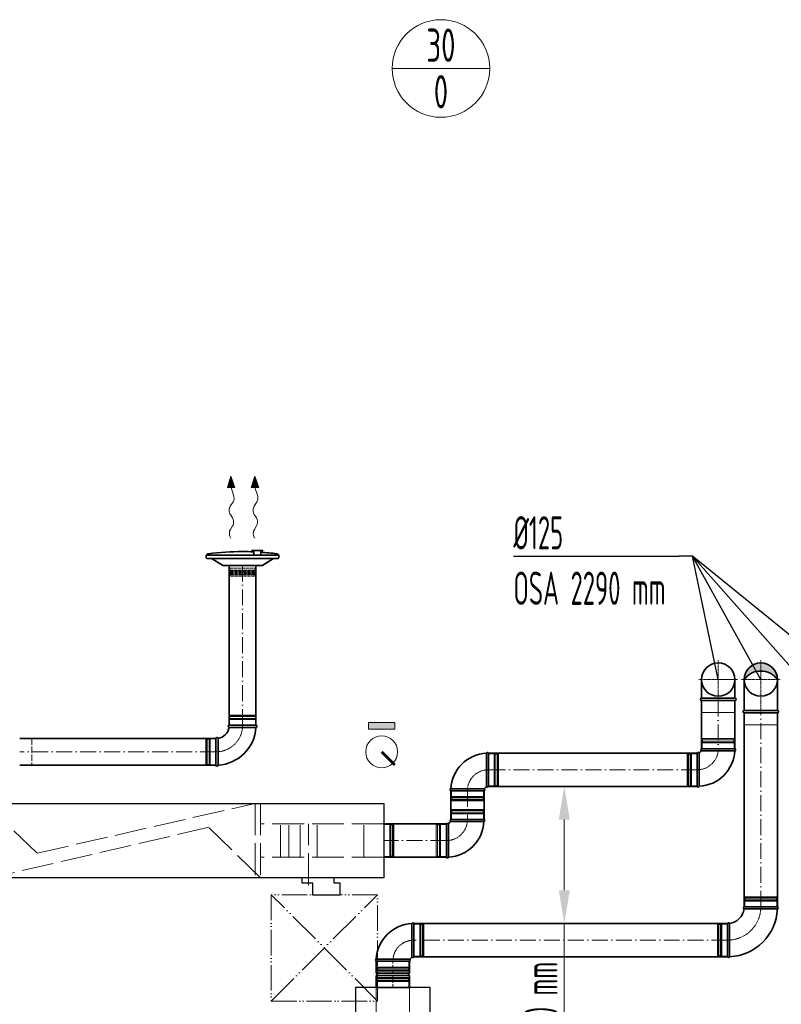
# Model space of a CAD drawing. Header units: millimetres. Extents: x -20688 to 44066, y -7315 to 67290.
# Tile 29 of 75: x 33831 to 36694, y -4305 to -603. Entities that reach past the tile are written whole.
import ezdxf
from ezdxf.enums import TextEntityAlignment as Align

# ---------------------------------------------------------------- set-up
doc = ezdxf.new("R2010")
doc.units = ezdxf.units.MM
for name, pattern in [('ACAD_ISO02W100', [15, 12, -3]), ('ACAD_ISO05W100', [33, 24, -3, 0, -3, 0, -3]), ('ACAD_ISO10W100', [18, 12, -3, 0, -3]), ('phl_thick', [0])]:
    doc.linetypes.add(name, pattern=pattern)
for name, color, linetype, lineweight in [('UT_KOTY - DIMENZE', 7, 'Continuous', 5), ('VZT_01 SUP (PŘÍVOD) - OBRYS', 5, 'Continuous', 35), ('VZT_02 SUP (PŘÍVOD) - OSA', 5, 'ACAD_ISO10W100', 5), ('VZT_05 ETA (ODVOD) - OBRYS', 6, 'Continuous', 35), ('VZT_06 ETA (ODVOD) - OSA', 6, 'ACAD_ISO10W100', 5), ('VZT_21 ZAŘÍZENÍ - OBRYS', 1, 'Continuous', 30), ('VZT_22 ZAŘÍZENÍ - DETAIL', 8, 'Continuous', 5), ('VZT_30 DISTRIBUČNÍ PRVKY - OBRYS', 1, 'Continuous', 35), ('VZT_52 POPIS - DISTRIBUCE', 7, 'Continuous', 5), ('VZT_60_KOTY - DIMENZE', 7, 'Continuous', 5), ('VZT_KOTY - DIMENZE', 7, 'Continuous', 5), ('VZT_POPIS - OBECNE', 7, 'Continuous', 5), ('VZT_POŽADAVKY NA STAVBU - PODHLEDY', 4, 'ACAD_ISO05W100', 5)]:
    doc.layers.add(name, color=color, linetype=linetype, lineweight=lineweight)
for name, color, linetype, lineweight, plot in [('VZT_03 SUP (PŘÍVOD) - NETISK', 8, 'ACAD_ISO02W100', 5, False), ('VZT_07 ETA (ODVOD) - NETISK', 8, 'ACAD_ISO02W100', 5, False), ('VZT_34 DISTRIBUČNÍ PRVKY - NETISK', 8, 'ACAD_ISO02W100', 5, False), ('VZT_39 TLUMIČE HLUKU - NETISK', 8, 'ACAD_ISO02W100', 5, False)]:
    doc.layers.add(name, color=color, linetype=linetype, lineweight=lineweight, plot=plot)
doc.styles.add('EVORA_125', font='isocp.shx', dxfattribs={"width": 0.6, "height": 125})
doc.styles.add('ISOCP 2.5', font='isocp.shx', dxfattribs={"width": 0.6, "height": 2.5})
doc.styles.add('JS', font='isocp.shx', dxfattribs={"width": 0.6, "height": 125})

msp = doc.modelspace()

# ---------------------------------------------------------------- hatches: boundary and pattern name
at = {"layer": 'VZT_05 ETA (ODVOD) - OBRYS'}
h = msp.add_hatch(color=256, dxfattribs=at)
h.dxf.hatch_style = 1
h.paths.add_polyline_path([(36554.4, -3084.1, -0.242708), (36616.9, -3051.9), (36616.9, -3021.6, 0.414214)])
h.paths.add_polyline_path([(36616.9, -3021.6), (36616.9, -3051.9, -0.242708), (36679.4, -3084.1, 0.414214)])
at = {"layer": 'VZT_POPIS - OBECNE'}
h = msp.add_hatch(color=256, dxfattribs=at)
h.dxf.hatch_style = 1
h.paths.add_polyline_path([(35241.5, -3245.7), (35141.5, -3245.7), (35141.5, -3270.7), (35241.5, -3270.7)])

# ---------------------------------------------------------------- linework, layer by layer
at = {"color": 0, "lineweight": 13}
for p, q in [((34624.6, -2319.1), (34611.3, -2362.3)), ((34639.2, -2361.9), (34624.6, -2319.1)), ((34714.6, -2319.1), (34701.3, -2362.3)), ((34729.2, -2361.9), (34714.6, -2319.1)), ((34611.3, -2362.3), (34625.2, -2362.1)), ((34639.2, -2361.9), (34625.2, -2362.1)), ((34625.2, -2362.1), (34634.9, -2390.7)), ((34701.3, -2362.3), (34715.2, -2362.1)), ((34729.2, -2361.9), (34715.2, -2362.1)), ((34715.2, -2362.1), (34724.9, -2390.7)), ((34632.7, -2416.1), (34622.3, -2432.6)), ((34722.7, -2416.1), (34712.3, -2432.6)), ((34622.7, -2463.6), (34630.6, -2475.5)), ((34712.7, -2463.6), (34720.6, -2475.5)), ((34631.1, -2506.5), (34622.9, -2519.5)), ((34721.1, -2506.5), (34712.9, -2519.5))]:
    msp.add_line(p, q, dxfattribs=at)
at = {"lineweight": 13}
for p, q in [((34622.8, -2549.6), (34624.6, -2552.7)), ((34712.8, -2549.6), (34714.6, -2552.7))]:
    msp.add_line(p, q, dxfattribs=at)
at = {"color": 0, "lineweight": 13}
for centre, start_param, end_param in [((34623.1, -2400.8), 3.908129, 5.191299), ((34713.1, -2400.8), 3.908129, 5.191299), ((34631.8, -2448), 0.766537, 2.375056), ((34721.8, -2448), 0.766537, 2.375056), ((34621.5, -2491.2), 3.908129, 5.516649), ((34711.5, -2491.2), 3.908129, 5.516649), ((34632.4, -2534.8), 0.766537, 2.320574), ((34722.4, -2534.8), 0.766537, 2.320574)]:
    msp.add_ellipse(centre, major_axis=(-0.3, 21.5), ratio=0.625, start_param=start_param, end_param=end_param, dxfattribs=at)
for points in [[(34639.2, -2361.9), (34611.3, -2362.3), (34624.6, -2319.1)], [(34729.2, -2361.9), (34701.3, -2362.3), (34714.6, -2319.1)]]:
    msp.add_solid(points, dxfattribs=at)
at = {"layer": 'UT_KOTY - DIMENZE'}
for p, q in [((35878.1, -3610.5), (35878.1, -3876.2)), ((35878.1, -4001.2), (35878.1, -4651.4))]:
    msp.add_line(p, q, dxfattribs=at)
for points in [[(35857.2, -3610.5), (35898.9, -3610.5), (35878.1, -3485.5)], [(35857.2, -3876.2), (35898.9, -3876.2), (35878.1, -4001.2)]]:
    msp.add_solid(points, dxfattribs=at)
at = {"layer": 'VZT_01 SUP (PŘÍVOD) - OBRYS'}
for p, q in [((34618.6, -3255.8), (34718.6, -3255.8)), ((34718.6, -3263.8), (34668.4, -3263.8)), ((34568.6, -3405.8), (34568.6, -3305.8)), ((34576.6, -3405.8), (34576.6, -3355.7)), ((35585.1, -3485.6), (35585.1, -3360.6)), ((35592.8, -3485.6), (35592.8, -3360.6)), ((36377.9, -3360.6), (36377.9, -3485.6)), ((36385.5, -3360.6), (36385.5, -3485.6)), ((36394.4, -3344.1), (36519.4, -3344.1)), ((36394.4, -3351.8), (36519.4, -3351.8)), ((35576.3, -3494.5), (35451.3, -3494.5)), ((35576.3, -3502.1), (35451.3, -3502.1)), ((35434.8, -3627), (35434.8, -3752)), ((35442.4, -3627), (35442.4, -3752)), ((35451.3, -3610.5), (35576.3, -3610.5)), ((35451.3, -3618.2), (35576.3, -3618.2))]:
    msp.add_line(p, q, dxfattribs=at)
for points in [[(34618.6, -3255.8), (34618.6, -2654.7)], [(34718.6, -3255.8), (34718.6, -2654.7)], [(36394.4, -3154.1), (36394.4, -3084.1)], [(36519.4, -3154.1), (36519.4, -3084.1)], [(36519.4, -3154.1), (36394.4, -3154.1)], [(36394.4, -3344.1), (36394.4, -3163.1)], [(36519.4, -3163.1), (36394.4, -3163.1)], [(36519.4, -3344.1), (36519.4, -3163.1)], [(33830.7, -3305.8), (34568.6, -3305.8)], [(35592.8, -3360.6), (36377.9, -3360.6)], [(33830.7, -3405.8), (34568.6, -3405.8)], [(35451.3, -3610.5), (35451.3, -3502.1)], [(35576.3, -3610.5), (35576.3, -3502.1)], [(35592.8, -3485.6), (36377.9, -3485.6)], [(35199.7, -3627), (35434.8, -3627)], [(35199.7, -3752), (35434.8, -3752)]]:
    msp.add_lwpolyline(points, dxfattribs=at)
for centre, radius, start, end in [((36456.9, -3084.1), 62.5, 0, 180), ((36456.9, -3084.1), 62.5, 180, 0), ((36394.4, -3158.6), 4.5, 90, 270), ((36519.4, -3158.6), 4.5, 270, 90), ((34618.6, -3259.8), 4, 90, 260.8522), ((34718.6, -3259.8), 4, 270, 90), ((34568.6, -3255.8), 50, 279.1478, 350.8522), ((34568.6, -3255.8), 150, 273.0572, 356.9428), ((34572.6, -3305.8), 4, 9.1478, 180), ((35592.8, -3502.1), 141.5, 93.1369, 176.8631), ((35588.9, -3362.3), 4.17, 23.4678, 159.6691), ((36381.7, -3362.3), 4.17, 23.4678, 156.5322), ((36377.9, -3344.1), 16.5, 293.8093, 336.1907), ((36377.9, -3344.1), 141.5, 273.1369, 356.8631), ((36396, -3347.9), 4.17, 113.4678, 246.5322), ((36517.7, -3347.9), 4.17, 290.3309, 66.5322), ((34572.6, -3405.8), 4, 180, 0), ((35452.9, -3498.3), 4.17, 110.3309, 246.5322), ((35574.6, -3498.3), 4.17, 293.4678, 66.5322), ((35592.8, -3502.1), 16.5, 113.8093, 156.1907), ((35588.9, -3484), 4.17, 203.4678, 336.5322), ((36381.7, -3484), 4.17, 203.4678, 339.6691), ((35438.6, -3628.7), 4.17, 23.4678, 156.5322), ((35434.8, -3610.5), 16.5, 293.8093, 336.1907), ((35434.8, -3610.5), 141.5, 273.1369, 356.8631), ((35452.9, -3614.4), 4.17, 113.4678, 246.5322), ((35574.6, -3614.4), 4.17, 290.3309, 66.5322), ((35438.6, -3750.4), 4.17, 203.4678, 339.6691)]:
    msp.add_arc(centre, radius, start, end, dxfattribs=at)
for points, knots in [([(34617.9, -3263.8), (34617.9, -3263.8), (34619.1, -3263.8), (34623.5, -3263.8), (34627, -3263.8), (34635.9, -3263.8), (34641.3, -3263.8), (34653.2, -3263.8), (34659.6, -3263.8), (34666.9, -3263.8), (34667.7, -3263.8), (34668.4, -3263.8)], [157.874915, 157.874915, 157.874915, 157.874915, 176.103874, 176.103874, 195.460379, 195.460379, 215.101284, 215.101284, 234.82164, 234.82164, 237.034743, 237.034743, 237.034743, 237.034743]), ([(34576.6, -3355.7), (34576.6, -3349.3), (34576.6, -3343), (34576.6, -3330.9), (34576.6, -3325.3), (34576.5, -3315.8), (34576.5, -3312), (34576.5, -3306.8), (34576.5, -3305.3), (34576.5, -3305.2), (34576.5, -3305.2), (34576.5, -3305.2)], [78.71119, 78.71119, 78.71119, 78.71119, 97.804615, 97.804615, 117.523893, 117.523893, 137.264303, 137.264303, 156.831737, 156.831737, 157.874915, 157.874915, 157.874915, 157.874915])]:
    msp.add_open_spline(points, degree=3, knots=knots, dxfattribs=at)
at = {"layer": 'VZT_02 SUP (PŘÍVOD) - OSA', "ltscale": 0.3}
msp.add_line((36456.9, -3084.1), (36529.4, -3084.1), dxfattribs=at)
at = {"layer": 'VZT_02 SUP (PŘÍVOD) - OSA', "ltscale": 5}
for points in [[(34668.6, -2654.7), (34668.6, -3255.8)], [(36456.9, -3163.1), (36456.9, -3344.1)], [(34568.6, -3355.8), (33830.7, -3355.8)], [(36377.9, -3423.1), (35592.8, -3423.1)], [(35513.8, -3502.1), (35513.8, -3610.5)], [(35434.8, -3689.5), (35199.7, -3689.5)]]:
    msp.add_lwpolyline(points, dxfattribs=at)
at = {"layer": 'VZT_02 SUP (PŘÍVOD) - OSA', "ltscale": 0.3}
for points in [[(36456.9, -3011.6), (36456.9, -3084.1)], [(36456.9, -3084.1), (36384.4, -3084.1)], [(36456.9, -3084.1), (36456.9, -3163.1)], [(36529.4, -3084.1), (36456.9, -3084.1)]]:
    msp.add_lwpolyline(points, dxfattribs=at)
for points in [[(34668.6, -3255.8), (34668.6, -3255.8, -0.414214), (34568.6, -3355.8), (34568.6, -3355.8)], [(36377.9, -3423.1), (36377.9, -3423.1, 0.414214), (36456.9, -3344.1), (36456.9, -3344.1)], [(35513.8, -3502.1), (35513.8, -3502.1, -0.414214), (35592.8, -3423.1), (35592.8, -3423.1)], [(35434.8, -3689.5), (35434.8, -3689.5, 0.414214), (35513.8, -3610.5), (35513.8, -3610.5)]]:
    msp.add_lwpolyline(points, format="xyb", dxfattribs=at)
at = {"layer": 'VZT_03 SUP (PŘÍVOD) - NETISK', "ltscale": 0.4}
for p, q in [((34717.6, -3217.8), (34619.6, -3217.8)), ((34619.6, -3217.8), (34619.6, -3221.8)), ((34717.6, -3217.8), (34717.6, -3221.8)), ((34718.6, -3222.3), (34618.6, -3222.3)), ((34618.6, -3222.3), (34618.6, -3222.8)), ((34718.6, -3222.8), (34618.6, -3222.8)), ((34718.6, -3229.8), (34618.6, -3229.8)), ((34618.6, -3229.8), (34618.6, -3230.3)), ((34718.6, -3230.3), (34618.6, -3230.3)), ((34717.6, -3221.8), (34619.6, -3221.8)), ((34717.6, -3233.8), (34619.6, -3233.8)), ((34619.6, -3233.8), (34619.6, -3255.8)), ((34620.6, -3221.8), (34620.6, -3222.3)), ((34620.6, -3222.8), (34620.6, -3229.8)), ((34620.6, -3230.3), (34620.6, -3233.8)), ((34716.6, -3221.8), (34716.6, -3222.3)), ((34716.6, -3222.8), (34716.6, -3229.8)), ((34716.6, -3230.3), (34716.6, -3233.8)), ((34717.6, -3233.8), (34717.6, -3255.8)), ((34718.6, -3222.3), (34718.6, -3222.8)), ((34718.6, -3229.8), (34718.6, -3230.3)), ((34530.6, -3404.8), (34530.6, -3306.8)), ((34534.6, -3306.8), (34530.6, -3306.8)), ((34534.6, -3404.8), (34534.6, -3306.8)), ((34535.1, -3307.8), (34534.6, -3307.8)), ((34535.1, -3405.8), (34535.1, -3305.8)), ((34535.6, -3305.8), (34535.1, -3305.8)), ((34535.6, -3405.8), (34535.6, -3305.8)), ((34542.6, -3307.8), (34535.6, -3307.8)), ((34542.6, -3405.8), (34542.6, -3305.8)), ((34543.1, -3305.8), (34542.6, -3305.8)), ((34543.1, -3405.8), (34543.1, -3305.8)), ((34546.6, -3307.8), (34543.1, -3307.8)), ((34546.6, -3404.8), (34546.6, -3306.8)), ((34568.6, -3306.8), (34546.6, -3306.8)), ((36395.9, -3310.6), (36517.9, -3310.6)), ((36395.9, -3311.1), (36395.9, -3310.6)), ((36395.9, -3311.1), (36517.9, -3311.1)), ((36395.9, -3318.1), (36517.9, -3318.1)), ((36395.9, -3318.6), (36395.9, -3318.1)), ((36395.9, -3318.6), (36517.9, -3318.6)), ((36396.9, -3306.1), (36516.9, -3306.1)), ((36396.9, -3310.1), (36396.9, -3306.1)), ((36396.9, -3310.1), (36516.9, -3310.1)), ((36396.9, -3322.1), (36516.9, -3322.1)), ((36396.9, -3344.1), (36396.9, -3322.1)), ((36397.9, -3310.6), (36397.9, -3310.1)), ((36397.9, -3318.1), (36397.9, -3311.1)), ((36397.9, -3322.1), (36397.9, -3318.6)), ((36515.9, -3310.6), (36515.9, -3310.1)), ((36515.9, -3318.1), (36515.9, -3311.1)), ((36515.9, -3322.1), (36515.9, -3318.6)), ((36516.9, -3310.1), (36516.9, -3306.1)), ((36516.9, -3344.1), (36516.9, -3322.1)), ((36517.9, -3311.1), (36517.9, -3310.6)), ((36517.9, -3318.6), (36517.9, -3318.1)), ((35592.8, -3363.1), (35614.8, -3363.1)), ((35614.8, -3483.1), (35614.8, -3363.1)), ((35614.8, -3364.1), (35618.3, -3364.1)), ((35618.3, -3484.1), (35618.3, -3362.1)), ((35618.3, -3362.1), (35618.8, -3362.1)), ((35618.8, -3484.1), (35618.8, -3362.1)), ((35618.8, -3364.1), (35625.8, -3364.1)), ((35625.8, -3484.1), (35625.8, -3362.1)), ((35625.8, -3362.1), (35626.3, -3362.1)), ((35626.3, -3484.1), (35626.3, -3362.1)), ((35626.3, -3364.1), (35626.8, -3364.1)), ((35626.8, -3483.1), (35626.8, -3363.1)), ((35626.8, -3363.1), (35630.8, -3363.1)), ((35630.8, -3483.1), (35630.8, -3363.1)), ((36339.9, -3363.1), (36339.9, -3483.1)), ((36339.9, -3363.1), (36343.9, -3363.1)), ((36343.9, -3363.1), (36343.9, -3483.1)), ((36343.9, -3364.1), (36344.4, -3364.1)), ((36344.4, -3362.1), (36344.4, -3484.1)), ((36344.4, -3362.1), (36344.9, -3362.1)), ((36344.9, -3362.1), (36344.9, -3484.1)), ((36344.9, -3364.1), (36351.9, -3364.1)), ((36351.9, -3362.1), (36351.9, -3484.1)), ((36351.9, -3362.1), (36352.4, -3362.1)), ((36352.4, -3362.1), (36352.4, -3484.1)), ((36352.4, -3364.1), (36355.9, -3364.1)), ((36355.9, -3363.1), (36355.9, -3483.1)), ((36355.9, -3363.1), (36377.9, -3363.1)), ((34534.6, -3404.8), (34530.6, -3404.8)), ((34535.1, -3403.8), (34534.6, -3403.8)), ((34542.6, -3403.8), (34535.6, -3403.8)), ((34546.6, -3403.8), (34543.1, -3403.8)), ((34568.6, -3404.8), (34546.6, -3404.8)), ((34535.6, -3405.8), (34535.1, -3405.8)), ((34543.1, -3405.8), (34542.6, -3405.8)), ((35453.8, -3524.1), (35453.8, -3502.1)), ((35573.8, -3524.1), (35573.8, -3502.1)), ((35592.8, -3483.1), (35614.8, -3483.1)), ((35614.8, -3482.1), (35618.3, -3482.1)), ((35618.3, -3484.1), (35618.8, -3484.1)), ((35618.8, -3482.1), (35625.8, -3482.1)), ((35625.8, -3484.1), (35626.3, -3484.1)), ((35626.3, -3482.1), (35626.8, -3482.1)), ((35626.8, -3483.1), (35630.8, -3483.1)), ((36339.9, -3483.1), (36343.9, -3483.1)), ((36343.9, -3482.1), (36344.4, -3482.1)), ((36344.4, -3484.1), (36344.9, -3484.1)), ((36344.9, -3482.1), (36351.9, -3482.1)), ((36351.9, -3484.1), (36352.4, -3484.1)), ((36352.4, -3482.1), (36355.9, -3482.1)), ((36355.9, -3483.1), (36377.9, -3483.1)), ((35574.8, -3527.6), (35452.8, -3527.6)), ((35452.8, -3528.1), (35452.8, -3527.6)), ((35574.8, -3528.1), (35452.8, -3528.1)), ((35574.8, -3535.1), (35452.8, -3535.1)), ((35452.8, -3535.6), (35452.8, -3535.1)), ((35574.8, -3535.6), (35452.8, -3535.6)), ((35573.8, -3524.1), (35453.8, -3524.1)), ((35573.8, -3536.1), (35453.8, -3536.1)), ((35453.8, -3540.1), (35453.8, -3536.1)), ((35573.8, -3540.1), (35453.8, -3540.1)), ((35454.8, -3527.6), (35454.8, -3524.1)), ((35454.8, -3535.1), (35454.8, -3528.1)), ((35454.8, -3536.1), (35454.8, -3535.6)), ((35572.8, -3527.6), (35572.8, -3524.1)), ((35572.8, -3535.1), (35572.8, -3528.1)), ((35572.8, -3536.1), (35572.8, -3535.6)), ((35573.8, -3540.1), (35573.8, -3536.1)), ((35574.8, -3528.1), (35574.8, -3527.6)), ((35574.8, -3535.6), (35574.8, -3535.1)), ((35452.8, -3577), (35574.8, -3577)), ((35452.8, -3577.5), (35452.8, -3577)), ((35452.8, -3577.5), (35574.8, -3577.5)), ((35452.8, -3584.5), (35574.8, -3584.5)), ((35452.8, -3585), (35452.8, -3584.5)), ((35452.8, -3585), (35574.8, -3585)), ((35453.8, -3572.5), (35573.8, -3572.5)), ((35453.8, -3576.5), (35453.8, -3572.5)), ((35453.8, -3576.5), (35573.8, -3576.5)), ((35453.8, -3588.5), (35573.8, -3588.5)), ((35453.8, -3610.5), (35453.8, -3588.5)), ((35454.8, -3577), (35454.8, -3576.5)), ((35454.8, -3584.5), (35454.8, -3577.5)), ((35454.8, -3588.5), (35454.8, -3585)), ((35572.8, -3577), (35572.8, -3576.5)), ((35572.8, -3584.5), (35572.8, -3577.5)), ((35572.8, -3588.5), (35572.8, -3585)), ((35573.8, -3576.5), (35573.8, -3572.5)), ((35573.8, -3610.5), (35573.8, -3588.5)), ((35574.8, -3577.5), (35574.8, -3577)), ((35574.8, -3585), (35574.8, -3584.5)), ((35396.8, -3629.5), (35396.8, -3749.5)), ((35396.8, -3629.5), (35400.8, -3629.5)), ((35400.8, -3629.5), (35400.8, -3749.5)), ((35400.8, -3630.5), (35401.3, -3630.5)), ((35401.3, -3628.5), (35401.3, -3750.5)), ((35401.3, -3628.5), (35401.8, -3628.5)), ((35401.8, -3628.5), (35401.8, -3750.5)), ((35401.8, -3630.5), (35408.8, -3630.5)), ((35408.8, -3628.5), (35408.8, -3750.5)), ((35408.8, -3628.5), (35409.3, -3628.5)), ((35409.3, -3628.5), (35409.3, -3750.5)), ((35409.3, -3630.5), (35412.8, -3630.5)), ((35412.8, -3629.5), (35412.8, -3749.5)), ((35412.8, -3629.5), (35434.8, -3629.5)), ((35396.8, -3749.5), (35400.8, -3749.5)), ((35400.8, -3748.5), (35401.3, -3748.5)), ((35401.3, -3750.5), (35401.8, -3750.5)), ((35401.8, -3748.5), (35408.8, -3748.5)), ((35408.8, -3750.5), (35409.3, -3750.5)), ((35409.3, -3748.5), (35412.8, -3748.5)), ((35412.8, -3749.5), (35434.8, -3749.5))]:
    msp.add_line(p, q, dxfattribs=at)
msp.add_lwpolyline([(36519.4, -3163.1), (36519.4, -3208.1), (36394.4, -3208.1), (36394.4, -3163.1)], dxfattribs=at)
at = {"layer": 'VZT_05 ETA (ODVOD) - OBRYS'}
for p, q in [((36679.4, -3938.7), (36554.4, -3938.7)), ((35304.8, -4126.2), (35304.8, -4001.2)), ((35312.5, -4126.2), (35312.5, -4001.2)), ((36491.9, -4001.2), (36491.9, -4126.2)), ((35296, -4135), (35171, -4135)), ((35296, -4142.7), (35171, -4142.7)), ((35171, -4142.7), (35296, -4142.7)), ((35171, -4188.2), (35171, -4142.7)), ((35296, -4188.2), (35296, -4142.7)), ((35171, -4188.2), (35296, -4188.2)), ((35171, -4196.2), (35296, -4196.2)), ((35171, -4241.7), (35171, -4196.2)), ((35296, -4241.7), (35296, -4196.2)), ((35171, -4241.7), (35296, -4241.7))]:
    msp.add_line(p, q, dxfattribs=at)
for points in [[(36554.4, -3200.1), (36554.4, -3084.1)], [(36679.4, -3200.1), (36679.4, -3084.1)], [(36554.4, -3200.1), (36679.4, -3200.1)], [(36554.4, -3209.1), (36554.4, -3938.7)], [(36554.4, -3209.1), (36679.4, -3209.1)], [(36679.4, -3209.1), (36679.4, -3938.7)]]:
    msp.add_lwpolyline(points, dxfattribs=at)
at = {"layer": 'VZT_05 ETA (ODVOD) - OBRYS', "elevation": 0}
for points in [[(35312.5, -4001.2), (36491.9, -4001.2)], [(35312.5, -4126.2), (36491.9, -4126.2)]]:
    msp.add_lwpolyline(points, dxfattribs=at)
at = {"layer": 'VZT_05 ETA (ODVOD) - OBRYS'}
msp.add_circle((36616.9, -3084.1), 62.5, dxfattribs=at)
for centre, radius, start, end in [((36616.9, -3128.6), 76.7, 35.4307, 144.5693), ((36554.4, -3204.6), 4.5, 90, 270), ((36679.4, -3204.6), 4.5, 270, 90), ((36491.9, -3938.7), 62.5, 276.8302, 353.1698), ((36491.9, -3938.7), 187.5, 272.3607, 357.6393), ((36556, -3942.5), 4.17, 113.4678, 239.7019), ((36677.7, -3942.5), 4.17, 291.1072, 66.5322), ((35312.5, -4142.7), 141.5, 93.1369, 176.8631), ((35308.7, -4002.8), 4.17, 23.4678, 159.6691), ((36495.7, -4002.8), 4.17, 30.2981, 156.5322), ((35172.6, -4138.9), 4.17, 110.3309, 246.5322), ((35294.3, -4138.9), 4.17, 293.4678, 66.5322), ((35312.5, -4142.7), 16.5, 113.8093, 156.1907), ((35308.7, -4124.5), 4.17, 203.4678, 336.5322), ((36495.7, -4124.5), 4.17, 203.4678, 338.8928), ((35171, -4192.2), 4, 270, 90), ((35296, -4192.2), 4, 90, 270)]:
    msp.add_arc(centre, radius, start, end, dxfattribs=at)
for points, knots in [([(36553.9, -3946.1), (36553.9, -3946.1), (36554, -3946.1), (36554.3, -3946.1), (36554.6, -3946.1), (36555.7, -3946.1), (36556.5, -3946.1), (36559.6, -3946.2), (36562.8, -3946.2), (36571.7, -3946.2), (36577.8, -3946.3), (36592, -3946.3), (36599.8, -3946.3), (36616, -3946.3), (36624.2, -3946.4), (36640.1, -3946.4), (36647.6, -3946.4), (36660.8, -3946.4), (36666.3, -3946.4), (36673.3, -3946.4), (36675.5, -3946.4), (36678.4, -3946.4), (36679.2, -3946.4), (36679.2, -3946.4)], [197.067977, 197.067977, 197.067977, 197.067977, 201.792196, 201.792196, 209.190204, 209.190204, 218.040239, 218.040239, 237.760854, 237.760854, 262.206108, 262.206108, 286.831239, 286.831239, 311.323072, 311.323072, 335.946087, 335.946087, 360.704397, 360.704397, 377.088273, 377.088273, 394.105327, 394.105327, 394.105327, 394.105327]), ([(36499.3, -4000.7), (36499.3, -4000.7), (36499.3, -4002.3), (36499.4, -4008.4), (36499.4, -4012.9), (36499.4, -4024.3), (36499.5, -4031.1), (36499.5, -4046.1), (36499.5, -4054.2), (36499.5, -4070.6), (36499.6, -4078.7), (36499.6, -4093.9), (36499.6, -4100.8), (36499.6, -4112.6), (36499.6, -4117.3), (36499.6, -4123.9), (36499.6, -4125.8), (36499.6, -4126), (36499.6, -4126), (36499.6, -4126)], [0, 0, 0, 0, 24.235852, 24.235852, 48.531845, 48.531845, 73.024415, 73.024415, 97.570898, 97.570898, 122.078339, 122.078339, 146.53579, 146.53579, 170.957495, 170.957495, 195.359468, 195.359468, 197.168246, 197.168246, 197.168246, 197.168246])]:
    msp.add_open_spline(points, degree=3, knots=knots, dxfattribs=at)
at = {"layer": 'VZT_06 ETA (ODVOD) - OSA', "ltscale": 0.3}
for points in [[(36616.9, -3011.6), (36616.9, -3084.1)], [(36544.4, -3084.1), (36616.9, -3084.1)], [(36616.9, -3084.1), (36616.9, -3209.1)], [(36616.9, -3084.1), (36689.4, -3084.1)]]:
    msp.add_lwpolyline(points, dxfattribs=at)
at = {"layer": 'VZT_06 ETA (ODVOD) - OSA', "ltscale": 5}
msp.add_lwpolyline([(36616.9, -3938.7), (36616.9, -3209.1)], dxfattribs=at)
at = {"layer": 'VZT_06 ETA (ODVOD) - OSA', "ltscale": 0.3, "elevation": 0}
for points in [[(36491.9, -4063.7), (36491.9, -4063.7, 0.414214), (36616.9, -3938.7), (36616.9, -3938.7)], [(35233.5, -4142.7), (35233.5, -4142.7, -0.414214), (35312.5, -4063.7), (35312.5, -4063.7)]]:
    msp.add_lwpolyline(points, format="xyb", dxfattribs=at)
at = {"layer": 'VZT_06 ETA (ODVOD) - OSA', "ltscale": 5, "elevation": 0}
msp.add_lwpolyline([(36491.9, -4063.7), (35312.5, -4063.7)], dxfattribs=at)
at = {"layer": 'VZT_06 ETA (ODVOD) - OSA', "elevation": 0}
msp.add_lwpolyline([(35233.5, -4241.7), (35233.5, -4142.7)], dxfattribs=at)
at = {"layer": 'VZT_07 ETA (ODVOD) - NETISK', "ltscale": 0.4}
for p, q in [((35199.7, -3629.5), (35221.7, -3629.5)), ((35221.7, -3629.5), (35221.7, -3749.5)), ((35221.7, -3630.5), (35225.2, -3630.5)), ((35225.2, -3628.5), (35225.2, -3750.5)), ((35225.2, -3628.5), (35225.7, -3628.5)), ((35225.7, -3628.5), (35225.7, -3750.5)), ((35225.7, -3630.5), (35232.7, -3630.5)), ((35232.7, -3628.5), (35232.7, -3750.5)), ((35232.7, -3628.5), (35233.2, -3628.5)), ((35233.2, -3628.5), (35233.2, -3750.5)), ((35233.2, -3630.5), (35233.7, -3630.5)), ((35233.7, -3629.5), (35233.7, -3749.5)), ((35233.7, -3629.5), (35237.7, -3629.5)), ((35237.7, -3629.5), (35237.7, -3749.5)), ((35199.7, -3749.5), (35221.7, -3749.5)), ((35221.7, -3748.5), (35225.2, -3748.5)), ((35225.2, -3750.5), (35225.7, -3750.5)), ((35225.7, -3748.5), (35232.7, -3748.5)), ((35232.7, -3750.5), (35233.2, -3750.5)), ((35233.2, -3748.5), (35233.7, -3748.5)), ((35233.7, -3749.5), (35237.7, -3749.5)), ((36677.9, -3905.2), (36555.9, -3905.2)), ((36555.9, -3905.7), (36555.9, -3905.2)), ((36677.9, -3905.7), (36555.9, -3905.7)), ((36677.9, -3912.7), (36555.9, -3912.7)), ((36555.9, -3913.2), (36555.9, -3912.7)), ((36677.9, -3913.2), (36555.9, -3913.2)), ((36676.9, -3900.7), (36556.9, -3900.7)), ((36556.9, -3904.7), (36556.9, -3900.7)), ((36676.9, -3904.7), (36556.9, -3904.7)), ((36676.9, -3916.7), (36556.9, -3916.7)), ((36556.9, -3938.7), (36556.9, -3916.7)), ((36557.9, -3905.2), (36557.9, -3904.7)), ((36557.9, -3912.7), (36557.9, -3905.7)), ((36557.9, -3916.7), (36557.9, -3913.2)), ((36675.9, -3905.2), (36675.9, -3904.7)), ((36675.9, -3912.7), (36675.9, -3905.7)), ((36675.9, -3916.7), (36675.9, -3913.2)), ((36676.9, -3904.7), (36676.9, -3900.7)), ((36676.9, -3938.7), (36676.9, -3916.7)), ((36677.9, -3905.7), (36677.9, -3905.2)), ((36677.9, -3913.2), (36677.9, -3912.7)), ((35312.5, -4003.7), (35334.5, -4003.7)), ((35334.5, -4123.7), (35334.5, -4003.7)), ((35334.5, -4004.7), (35338, -4004.7)), ((35338, -4124.7), (35338, -4002.7)), ((35338, -4002.7), (35338.5, -4002.7)), ((35338.5, -4124.7), (35338.5, -4002.7)), ((35338.5, -4004.7), (35345.5, -4004.7)), ((35345.5, -4124.7), (35345.5, -4002.7)), ((35345.5, -4002.7), (35346, -4002.7)), ((35346, -4124.7), (35346, -4002.7)), ((35346, -4004.7), (35346.5, -4004.7)), ((35346.5, -4123.7), (35346.5, -4003.7)), ((35346.5, -4003.7), (35350.5, -4003.7)), ((35350.5, -4123.7), (35350.5, -4003.7)), ((36453.9, -4003.7), (36453.9, -4123.7)), ((36457.9, -4003.7), (36453.9, -4003.7)), ((36457.9, -4003.7), (36457.9, -4123.7)), ((36458.4, -4004.7), (36457.9, -4004.7)), ((36458.4, -4002.7), (36458.4, -4124.7)), ((36458.9, -4002.7), (36458.4, -4002.7)), ((36458.9, -4002.7), (36458.9, -4124.7)), ((36465.9, -4004.7), (36458.9, -4004.7)), ((36465.9, -4002.7), (36465.9, -4124.7)), ((36466.4, -4002.7), (36465.9, -4002.7)), ((36466.4, -4002.7), (36466.4, -4124.7)), ((36469.9, -4004.7), (36466.4, -4004.7)), ((36469.9, -4003.7), (36469.9, -4123.7)), ((36491.9, -4003.7), (36469.9, -4003.7)), ((35173.5, -4164.7), (35173.5, -4142.7)), ((35293.5, -4164.7), (35293.5, -4142.7)), ((35312.5, -4123.7), (35334.5, -4123.7)), ((35334.5, -4122.7), (35338, -4122.7)), ((35338, -4124.7), (35338.5, -4124.7)), ((35338.5, -4122.7), (35345.5, -4122.7)), ((35345.5, -4124.7), (35346, -4124.7)), ((35346, -4122.7), (35346.5, -4122.7)), ((35346.5, -4123.7), (35350.5, -4123.7)), ((36457.9, -4123.7), (36453.9, -4123.7)), ((36458.4, -4122.7), (36457.9, -4122.7)), ((36458.9, -4124.7), (36458.4, -4124.7)), ((36465.9, -4122.7), (36458.9, -4122.7)), ((36466.4, -4124.7), (36465.9, -4124.7)), ((36469.9, -4122.7), (36466.4, -4122.7)), ((36491.9, -4123.7), (36469.9, -4123.7)), ((35294.5, -4168.2), (35172.5, -4168.2)), ((35172.5, -4168.7), (35172.5, -4168.2)), ((35294.5, -4168.7), (35172.5, -4168.7)), ((35294.5, -4175.7), (35172.5, -4175.7)), ((35172.5, -4176.2), (35172.5, -4175.7)), ((35294.5, -4176.2), (35172.5, -4176.2)), ((35293.5, -4164.7), (35173.5, -4164.7)), ((35293.5, -4176.7), (35173.5, -4176.7)), ((35173.5, -4180.7), (35173.5, -4176.7)), ((35293.5, -4180.7), (35173.5, -4180.7)), ((35174.5, -4168.2), (35174.5, -4164.7)), ((35174.5, -4175.7), (35174.5, -4168.7)), ((35174.5, -4176.7), (35174.5, -4176.2)), ((35292.5, -4168.2), (35292.5, -4164.7)), ((35292.5, -4175.7), (35292.5, -4168.7)), ((35292.5, -4176.7), (35292.5, -4176.2)), ((35293.5, -4180.7), (35293.5, -4176.7)), ((35294.5, -4168.7), (35294.5, -4168.2)), ((35294.5, -4176.2), (35294.5, -4175.7)), ((35294.5, -4208.2), (35172.5, -4208.2)), ((35172.5, -4208.7), (35172.5, -4208.2)), ((35294.5, -4208.7), (35172.5, -4208.7)), ((35294.5, -4215.7), (35172.5, -4215.7)), ((35172.5, -4216.2), (35172.5, -4215.7)), ((35294.5, -4216.2), (35172.5, -4216.2)), ((35293.5, -4203.7), (35173.5, -4203.7)), ((35173.5, -4207.7), (35173.5, -4203.7)), ((35293.5, -4207.7), (35173.5, -4207.7)), ((35293.5, -4219.7), (35173.5, -4219.7)), ((35173.5, -4241.7), (35173.5, -4219.7)), ((35174.5, -4208.2), (35174.5, -4207.7)), ((35174.5, -4215.7), (35174.5, -4208.7)), ((35174.5, -4219.7), (35174.5, -4216.2)), ((35292.5, -4208.2), (35292.5, -4207.7)), ((35292.5, -4215.7), (35292.5, -4208.7)), ((35292.5, -4219.7), (35292.5, -4216.2)), ((35293.5, -4207.7), (35293.5, -4203.7)), ((35293.5, -4241.7), (35293.5, -4219.7)), ((35294.5, -4208.7), (35294.5, -4208.2)), ((35294.5, -4216.2), (35294.5, -4215.7))]:
    msp.add_line(p, q, dxfattribs=at)
msp.add_lwpolyline([(36554.4, -3209.1), (36554.4, -3254.1), (36679.4, -3254.1), (36679.4, -3209.1)], dxfattribs=at)
at = {"layer": 'VZT_21 ZAŘÍZENÍ - OBRYS'}
msp.add_lwpolyline([(33699.7, -3549.5), (35199.7, -3549.5), (35199.7, -3829.5), (33699.7, -3829.5)], close=True, dxfattribs=at)
msp.add_lwpolyline([(35011.4, -3829.5), (35011.4, -3848.1), (35033.9, -3848.1), (35033.9, -3894.7), (34932.3, -3894.7), (34932.3, -3849.4), (34892.3, -3849.4), (34892.3, -3829.5)], dxfattribs=at)
at = {"layer": 'VZT_21 ZAŘÍZENÍ - OBRYS', "elevation": 0}
msp.add_lwpolyline([(35373.5, -5741.7), (35373.5, -4241.7), (35093.5, -4241.7), (35093.5, -5741.7)], close=True, dxfattribs=at)
at = {"layer": 'VZT_22 ZAŘÍZENÍ - DETAIL', "linetype": 'ACAD_ISO02W100', "lineweight": 5, "ltscale": 10}
for points in [[(33699.7, -3549.5), (33897.2, -3736.7), (34715.4, -3549.5)], [(34715.4, -3549.5), (34715.4, -3829.5)], [(34736, -3549.5), (34736, -3829.5)], [(35199.7, -3627), (34736, -3627)], [(34811.5, -3752), (34811.5, -3627)], [(34842.3, -3752), (34842.3, -3627)], [(34885.3, -3752), (34885.3, -3627)], [(34916.2, -3857.1), (34916.2, -3627)], [(34948.6, -3752), (34948.6, -3627)], [(35124.3, -3752), (35124.3, -3627)], [(34736, -3829.5), (34541.3, -3639.5), (33723.7, -3829.5)], [(35199.7, -3752), (34736, -3752)]]:
    msp.add_lwpolyline(points, dxfattribs=at)
at = {"layer": 'VZT_22 ZAŘÍZENÍ - DETAIL', "linetype": 'ACAD_ISO02W100', "lineweight": 5, "ltscale": 10, "elevation": 0}
for points in [[(35171, -4241.7), (35171, -4705.5)], [(35296, -4241.7), (35296, -4705.5)]]:
    msp.add_lwpolyline(points, dxfattribs=at)
at = {"layer": 'VZT_30 DISTRIBUČNÍ PRVKY - OBRYS'}
for points in [[(34531.9, -2615.7), (34804.9, -2615.7), (34804.9, -2624.9, -0.414214), (34801.1, -2628.7), (34535.8, -2628.7, -0.414214), (34531.9, -2624.9), (34531.9, -2615.7)], [(34668.4, -2602.7, 0.0327), (34539.9, -2611.2), (34536.9, -2611.7, 0.36397), (34534.4, -2614.7), (34534.4, -2615.7)], [(34668.4, -2602.7, -0.010645), (34710.4, -2603.6, -0.010645)], [(34737.7, -2615.7), (34737.7, -2603.3, -0.267949), (34737.9, -2602.9), (34743.6, -2599.6, 0.267949), (34743.9, -2599.2), (34743.9, -2598.6), (34704.2, -2598.6), (34704.2, -2599.2, 0.267949), (34704.4, -2599.6), (34710.2, -2602.9, -0.267949), (34710.4, -2603.3), (34710.4, -2615.7)], [(34737.7, -2605.2, -0.015115), (34797, -2611.2), (34800, -2611.7, -0.36397), (34802.4, -2614.7), (34802.4, -2615.7)], [(34784.5, -2628.7), (34744.2, -2654.1, -0.141374), (34742.1, -2654.7), (34594.8, -2654.7, -0.141374), (34592.7, -2654.1), (34552.3, -2628.7)]]:
    msp.add_lwpolyline(points, format="xyb", dxfattribs=at)
at = {"layer": 'VZT_34 DISTRIBUČNÍ PRVKY - NETISK'}
for points in [[(34619.9, -2654.7), (34619.9, -2664.7), (34716.9, -2664.7), (34716.9, -2654.7)], [(34619.9, -2654.7), (34716.9, -2654.7)], [(34620.9, -2672.6), (34668.4, -2672.6)], [(34622.9, -2675.2), (34668.4, -2675.2)], [(34624.7, -2690.8), (34623.3, -2694.7), (34668.4, -2694.7)], [(34623.8, -2690.6), (34668.4, -2690.6)], [(34624.5, -2678.9), (34668.4, -2678.9)], [(34715.9, -2672.6), (34668.4, -2672.6)], [(34714, -2675.2), (34668.4, -2675.2)], [(34712.3, -2678.9), (34668.4, -2678.9)], [(34713.1, -2690.6), (34668.4, -2690.6)], [(34712.2, -2690.8), (34713.6, -2694.7), (34668.4, -2694.7)]]:
    msp.add_lwpolyline(points, dxfattribs=at)
for points in [[(34620.9, -2664.7), (34620.9, -2672.6, 0.291473), (34622.5, -2675, 0.291473)], [(34715.9, -2664.7), (34715.9, -2672.6, -0.291473), (34714.4, -2675, -0.291473)], [(34616.3, -2684.6), (34622.3, -2683.2, -0.058981), (34622.9, -2683.1), (34668.4, -2683.1)], [(34616.3, -2684.6), (34622.1, -2686, 0.060863), (34622.7, -2686.1), (34668.4, -2686.1)], [(34720.6, -2684.6), (34714.6, -2683.2, 0.058981), (34714, -2683.1), (34668.4, -2683.1)], [(34720.6, -2684.6), (34714.8, -2686, -0.060863), (34714.2, -2686.1), (34668.4, -2686.1)]]:
    msp.add_lwpolyline(points, format="xyb", dxfattribs=at)
for centre, radius, start, end in [((34632.8, -2685.3), 10.5, 142.1622, 210.2824), ((34620.7, -2678.4), 3.88, 353.3265, 62.5007), ((34716.2, -2678.4), 3.88, 117.4993, 186.6735), ((34704.1, -2685.3), 10.5, 329.7176, 37.8378)]:
    msp.add_arc(centre, radius, start, end, dxfattribs=at)
at = {"layer": 'VZT_39 TLUMIČE HLUKU - NETISK', "ltscale": 2}
msp.add_lwpolyline([(33830.7, -3305.8), (33875.7, -3305.8), (33875.7, -3405.8), (33830.7, -3405.8)], dxfattribs=at)
at = {"layer": 'VZT_52 POPIS - DISTRIBUCE'}
msp.add_line((35230.9, -786.5), (35597.7, -786.5), dxfattribs=at)
msp.add_circle((35414.3, -786.5), 183.4, dxfattribs=at)
at = {"layer": 'VZT_60_KOTY - DIMENZE', "linetype": 'ByBlock', "lineweight": -2}
msp.add_line((36359.8, -2619.7), (36309.8, -2619.7), dxfattribs=at)
for points in [[(35686.8, -2619.7), (36309.8, -2619.7)], [(36616.9, -3084.1), (36359.8, -2619.7)], [(36771, -3084.1), (36359.8, -2619.7)], [(36931, -3084.1), (36359.8, -2619.7)], [(36359.8, -2619.7), (36359.8, -2619.7)], [(36456.9, -3084.1), (36359.8, -2619.7)]]:
    msp.add_lwpolyline(points, dxfattribs=at)
at = {"layer": 'VZT_KOTY - DIMENZE', "const_width": 10}
msp.add_lwpolyline([(35191.5, -3355.7), (35241, -3405.2)], dxfattribs=at)
at = {"layer": 'VZT_POPIS - OBECNE'}
msp.add_lwpolyline([(35141.5, -3245.7), (35141.5, -3270.7), (35241.5, -3270.7), (35241.5, -3245.7)], close=True, dxfattribs=at)
msp.add_circle((35191.5, -3355.7), 60, dxfattribs=at)
at = {"layer": 'VZT_POŽADAVKY NA STAVBU - PODHLEDY', "ltscale": 5}
for p, q in [((35176.1, -4292.8), (34776.1, -3892.8)), ((34776.1, -4292.8), (35176.1, -3892.8))]:
    msp.add_line(p, q, dxfattribs=at)
at = {"layer": 'VZT_POŽADAVKY NA STAVBU - PODHLEDY', "ltscale": 4}
for p, q in [((35176.1, -3892.8), (34776.1, -3892.8)), ((34776.1, -3892.8), (34776.1, -4292.8)), ((35176.1, -4292.8), (35176.1, -3892.8)), ((34776.1, -4292.8), (35176.1, -4292.8))]:
    msp.add_line(p, q, dxfattribs=at)

# ---------------------------------------------------------------- texts
at = {"layer": 'UT_KOTY - DIMENZE', "insert": (35790.6, -4388.8), "char_height": 125, "attachment_point": 5, "rotation": 90, "style": 'ISOCP 2.5'}
msp.add_mtext('min 500 mm', dxfattribs=at)
at = {"layer": 'VZT_52 POPIS - DISTRIBUCE', "ltscale": 50, "style": 'JS', "width": 0.7}
for s, p in [('30', (35414.3, -699)), ('0', (35414.3, -874))]:
    msp.add_text(s, height=125, dxfattribs=at).set_placement(p, align=Align.MIDDLE_CENTER)
at = {"layer": 'VZT_60_KOTY - DIMENZE', "linetype": 'phl_thick', "insert": (35686.8, -2469.7), "char_height": 125, "attachment_point": 1, "style": 'EVORA_125'}
msp.add_mtext('%%C125\\POSA 2290 mm', dxfattribs=at)

doc.saveas('drawing.dxf')
